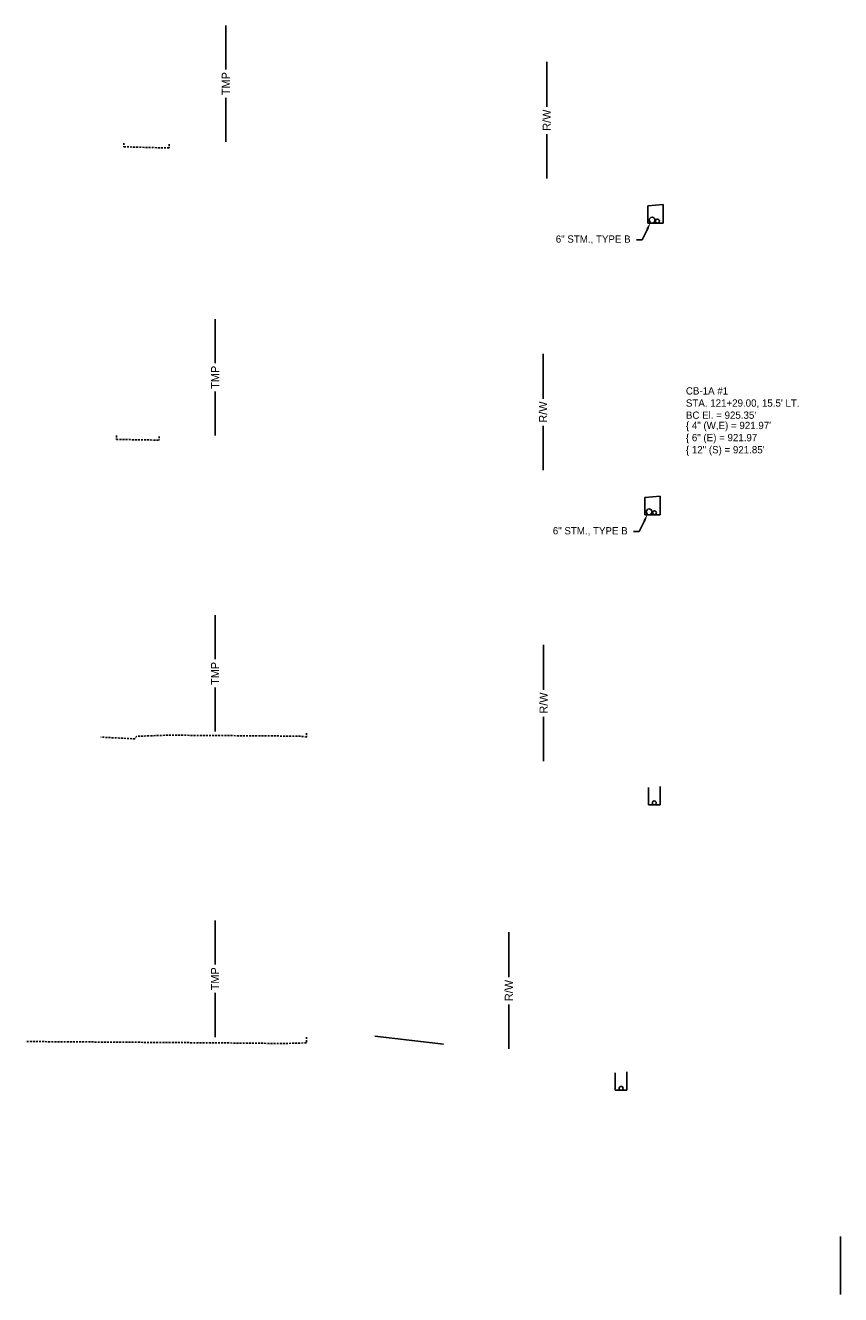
# Model space of a CAD drawing. Header units: feet. Extents: x 1491184 to 1492087, y 336530 to 337165.
# Tile 1 of 13: x 1491217 to 1491287, y 336530 to 336639. Entities that reach past the tile are written whole.
import ezdxf
from ezdxf import colors
from ezdxf.entities.mleader import LeaderData, LeaderLine
from ezdxf.math import Vec2, Vec3

# ---------------------------------------------------------------- set-up
doc = ezdxf.new("R2010")
doc.units = ezdxf.units.FT
doc.header["$MEASUREMENT"] = 0
doc.linetypes.add('OhDOT_USTN3', pattern=[0.22, 0.165, -0.055])
doc.layers.add('DR_P_Storm_Sewer', color=1, linetype='Continuous', true_color=0xff0000)
for name, color, linetype in [('DR_P_Text', 1, 'Continuous'), ('DR_P_Underdrain', 6, 'underdrainpr'), ('RW_P_Esmt_TMP', 8, 'esmtmppr'), ('RW_P_Fee_RW', 10, 'rowpr'), ('SC_Scratch1', 1, 'Continuous'), ('XS_P_Curb', 6, 'Continuous'), ('XS_X_Pavt', 133, 'OhDOT_USTN3')]:
    doc.layers.add(name, color=color, linetype=linetype)
doc.styles.add('Slanted', font='font31.shx', dxfattribs={"height": 0.1})
doc.styles.add('Slanted-Normal', font='font31.shx', dxfattribs={"height": 0.1})
doc.styles.get("Standard").update_dxf_attribs({"font": 'font31.shx'})
doc.linetypes.add('esmtmppr', pattern='A,1.95,-0.05,["TMP",Slanted,S=1,R=0,X=0,Y=-0.06],-0.35,1.95', length=4.3)
doc.linetypes.add('rowpr', pattern='A,1.95,-0.05,["R/W",Slanted,S=1,R=0,X=0,Y=-0.06],-0.4,1.95', length=4.35)
doc.linetypes.add('underdrainpr', pattern='A,2.5,["►",Standard,S=0.083,R=0,X=0,Y=-0.04],-0.1,2.5', length=5.1)

msp = doc.modelspace()

# ---------------------------------------------------------------- linework, layer by layer
at = {"layer": 'DR_P_Storm_Sewer'}
for centre in [(1491270.368, 336621.889), (1491270.115, 336596.839)]:
    msp.add_circle(centre, 0.25, dxfattribs=at)
at = {"layer": 'DR_P_Underdrain', "flags": 128}
for points in [[(1491269.993, 336623.113), (1491271.326, 336623.218)], [(1491271.326, 336623.218), (1491271.326, 336621.639)], [(1491269.993, 336621.639), (1491271.326, 336621.639)], [(1491269.74, 336598.062), (1491271.073, 336598.168)], [(1491271.073, 336598.168), (1491271.073, 336596.589)], [(1491269.74, 336596.589), (1491271.073, 336596.589)], [(1491270.057, 336573.176), (1491270.057, 336571.676)], [(1491271.057, 336573.255), (1491271.057, 336571.676)], [(1491270.057, 336571.676), (1491271.057, 336571.676)], [(1491267.209, 336548.665), (1491267.209, 336547.165)], [(1491268.209, 336548.744), (1491268.209, 336547.165)], [(1491267.209, 336547.165), (1491268.209, 336547.165)]]:
    msp.add_lwpolyline(points, dxfattribs=at)
at = {"layer": 'DR_P_Underdrain'}
for centre in [(1491270.826, 336621.805), (1491270.573, 336596.755), (1491270.557, 336571.842), (1491267.709, 336547.331)]:
    msp.add_circle(centre, 0.167, dxfattribs=at)
at = {"layer": 'RW_P_Esmt_TMP', "flags": 128}
for points in [[(1491233.762, 336634.836), (1491233.762, 336638.61)], [(1491233.762, 336628.61), (1491233.762, 336632.4)], [(1491232.847, 336609.617), (1491232.847, 336613.392)], [(1491232.847, 336603.392), (1491232.847, 336607.181)], [(1491232.843, 336584.187), (1491232.843, 336587.961)], [(1491232.843, 336577.961), (1491232.843, 336581.751)], [(1491232.843, 336557.962), (1491232.843, 336561.737)], [(1491232.843, 336551.737), (1491232.843, 336555.526)]]:
    msp.add_lwpolyline(points, dxfattribs=at)
at = {"layer": 'RW_P_Fee_RW', "flags": 128}
for points in [[(1491261.326, 336631.605), (1491261.326, 336635.471)], [(1491261.326, 336625.471), (1491261.326, 336629.277)], [(1491261.011, 336606.539), (1491261.011, 336610.405)], [(1491261.011, 336600.405), (1491261.011, 336604.211)], [(1491261.057, 336581.552), (1491261.057, 336585.418)], [(1491261.057, 336575.418), (1491261.057, 336579.224)], [(1491258.07, 336556.863), (1491258.07, 336560.729)], [(1491258.07, 336550.729), (1491258.07, 336554.536)]]:
    msp.add_lwpolyline(points, dxfattribs=at)
at = {"layer": 'SC_Scratch1', "flags": 128}
msp.add_lwpolyline([(1491286.557, 336534.616), (1491286.557, 336529.616)], dxfattribs=at)
at = {"layer": 'XS_P_Curb', "flags": 128}
for points in [[(1491269.993, 336623.113), (1491269.993, 336621.639)], [(1491269.74, 336598.062), (1491269.74, 336596.589)], [(1491252.452, 336551.121), (1491246.557, 336551.805)]]:
    msp.add_lwpolyline(points, dxfattribs=at)
at = {"layer": 'XS_X_Pavt', "flags": 128}
for points in [[(1491225.021, 336628.508), (1491225.021, 336628.175)], [(1491228.903, 336628.414), (1491228.903, 336628.081)], [(1491225.021, 336628.175), (1491225.428, 336628.17), (1491227.165, 336628.126), (1491228.903, 336628.081)], [(1491224.371, 336603.386), (1491224.371, 336603.053)], [(1491228.047, 336603.32), (1491228.047, 336602.987)], [(1491224.371, 336603.053), (1491227.015, 336603.014), (1491228.047, 336602.987)], [(1491240.702, 336577.499), (1491240.054, 336577.574), (1491236.169, 336577.603), (1491232.285, 336577.632), (1491228.711, 336577.657), (1491226.101, 336577.556), (1491225.945, 336577.34), (1491224.495, 336577.415), (1491223.045, 336577.49)], [(1491240.702, 336577.832), (1491240.702, 336577.499)], [(1491240.683, 336551.235), (1491238.786, 336551.179), (1491233.008, 336551.235), (1491224.782, 336551.293), (1491216.557, 336551.35)], [(1491240.683, 336551.735), (1491240.683, 336551.235)]]:
    msp.add_lwpolyline(points, dxfattribs=at)

# ---------------------------------------------------------------- texts
at = {"layer": 'DR_P_Text', "color": 1, "linetype": 'Continuous', "lineweight": -3, "char_height": 0.625, "style": 'Slanted-Normal'}
for s, insert, attachment_point in [("CB-1A #1\\PSTA. 121+29.00, 15.5' {\\C5;LT}.\\PBC El. = 925.35'", (1491273.273, 336604.818, 925.35), 7), ('{\\C256;\\{ 4" (W,E) = 921.97\'\\P\\{ 6" (E) = 921.97\\P\\{ 12" (S) = 921.85\'}', (1491273.273, 336604.568, 925.35), 1)]:
    msp.add_mtext(s, dxfattribs=dict(at, insert=insert, attachment_point=attachment_point))
at = {"layer": 'RW_P_Esmt_TMP', "char_height": 0.7, "attachment_point": 5, "rotation": 90}
for insert in [(1491233.762, 336633.61), (1491232.847, 336608.392), (1491232.843, 336582.961), (1491232.843, 336556.737)]:
    msp.add_mtext_dynamic_manual_height_columns('TMP', width=5.02794, gutter_width=10, heights=[0], dxfattribs=dict(at, insert=insert))
at = {"layer": 'RW_P_Fee_RW', "char_height": 0.7, "attachment_point": 5, "rotation": 90}
for insert in [(1491261.326, 336630.471), (1491261.011, 336605.405), (1491261.057, 336580.418), (1491258.07, 336555.729)]:
    msp.add_mtext_dynamic_manual_height_columns('R/W', width=11.09124, gutter_width=10, heights=[0], dxfattribs=dict(at, insert=insert))

# ---------------------------------------------------------------- leaders
at = {"layer": 'DR_P_Text'}
ml = msp.add_multileader_mtext('Standard', dxfattribs=at)
ml.set_content('6" STM., TYPE B', color=256, style='Slanted-Normal')
ml.set_leader_properties()
ml.build(insert=Vec2(0, 0))
ml.multileader.update_dxf_attribs({"dogleg_length": 0.1, "arrow_head_size": 0.625, "scale": 5})
ctx = ml.context
ctx.base_point, ctx.scale, ctx.char_height, ctx.arrow_head_size, ctx.landing_gap_size, ctx.plane_origin = Vec3(1491260.461, 336620.191), 5, 0.625, 0.625, 0.5, Vec3(1491273.69, 336629.369)
ctx.text_align_type = 2
notes = []
notes.append((ctx, [(0, (1, 1, 0), (1491269.526, 336620.191), (-1, 0), 0.5, [(2, [(1491270.228, 336621.682), (1491269.526, 336620.191)], 0, [])])]))
ctx.mtext.insert, ctx.mtext.alignment, ctx.mtext.flow_direction = Vec3(1491268.526, 336620.573), 3, 5
ml = msp.add_multileader_mtext('Standard', dxfattribs=at)
ml.set_content('6" STM., TYPE B', color=256, style='Slanted-Normal')
ml.set_leader_properties()
ml.build(insert=Vec2(0, 0))
ml.multileader.update_dxf_attribs({"dogleg_length": 0.1, "arrow_head_size": 0.625, "scale": 5})
ctx = ml.context
ctx.base_point, ctx.scale, ctx.char_height, ctx.arrow_head_size, ctx.landing_gap_size, ctx.plane_origin = Vec3(1491260.208, 336595.141), 5, 0.625, 0.625, 0.5, Vec3(1491273.437, 336604.319)
ctx.text_align_type = 2
notes.append((ctx, [(0, (1, 1, 0), (1491269.272, 336595.141), (-1, 0), 0.5, [(2, [(1491269.975, 336596.632), (1491269.272, 336595.141)], 0, [])])]))
ctx.mtext.insert, ctx.mtext.alignment, ctx.mtext.flow_direction = Vec3(1491268.272, 336595.523), 3, 5
for ctx, leaders in notes:
    for number, flags, end, landing, length, lines in leaders:
        leader = LeaderData()
        leader.index, (leader.has_last_leader_line, leader.has_dogleg_vector, leader.attachment_direction) = number, flags
        leader.last_leader_point, leader.dogleg_vector, leader.dogleg_length = Vec3(end), Vec3(landing), length
        for number, points, colour, breaks in lines:
            line = LeaderLine()
            line.index, line.vertices, line.color, line.breaks = number, Vec3.list(points), colors.encode_raw_color(colour), breaks
            leader.lines.append(line)
        ctx.leaders.append(leader)

doc.saveas('drawing.dxf')
